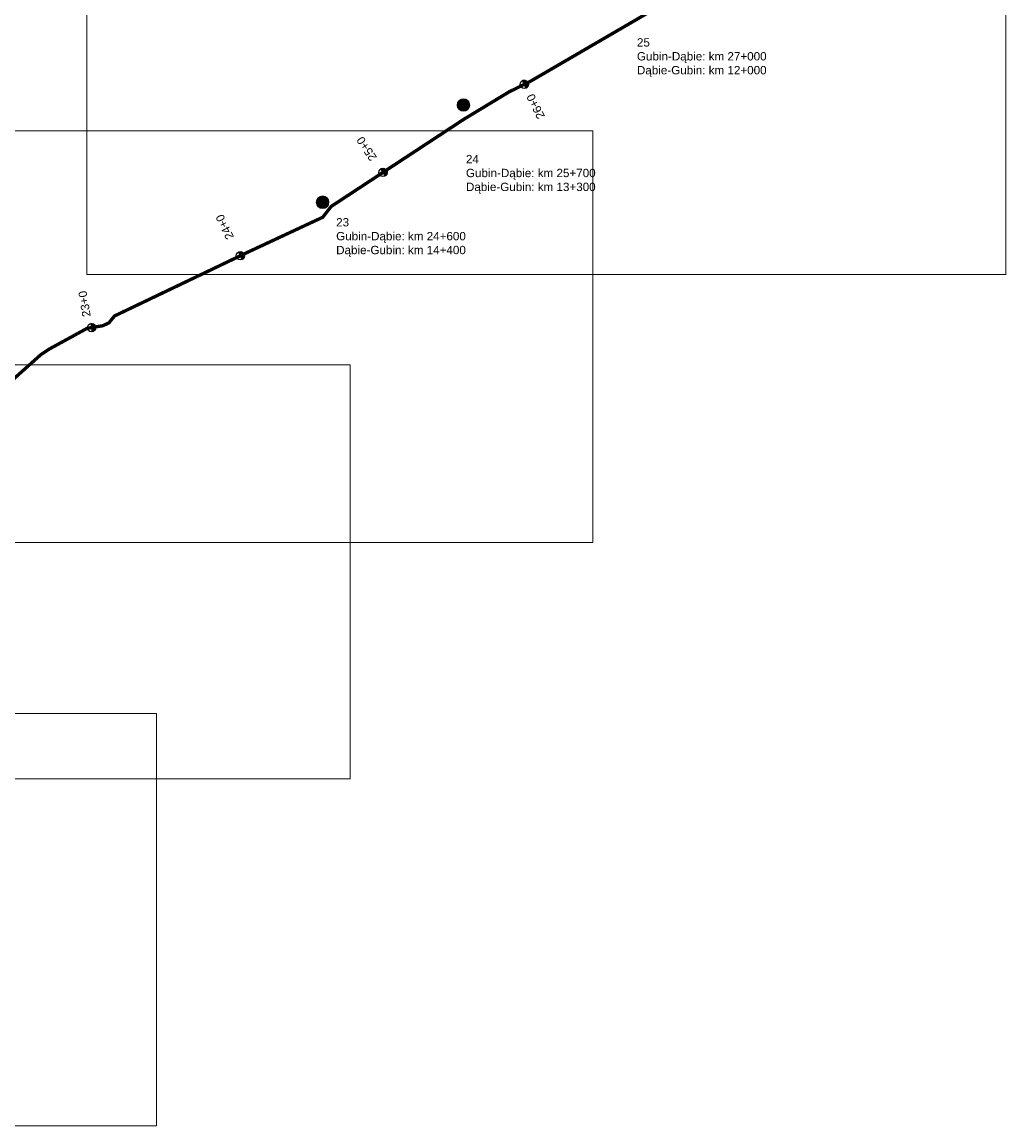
# Model space of a CAD drawing. Header units: millimetres. Extents: x -32728 to 13651, y -21222 to 1549.
# Tile 6 of 19: x 2185 to 2776, y -336 to 326. Entities that reach past the tile are written whole.
import ezdxf

# ---------------------------------------------------------------- set-up
doc = ezdxf.new("R2010")
doc.units = ezdxf.units.MM
doc.header["$XCLIPFRAME"] = 2
doc.linetypes.add('2', pattern=[1.5, 1, -0.5])
doc.layers.add('0 pomoc', color=61, linetype='Continuous', lineweight=30, plot=False)
for name, color, linetype, lineweight in [('1 podklady', 252, 'Continuous', 5), ('2 trasa', 5, '2', 50), ('4 opisy', 250, 'Continuous', 5)]:
    doc.layers.add(name, color=color, linetype=linetype, lineweight=lineweight)
doc.layers.add('C-DROGI-SYTUACJA-ETYKIETY', color=7, linetype='Continuous')
doc.styles.add('Annotative', font='arial.ttf')
doc.styles.get("Standard").update_dxf_attribs({"font": 'arial.ttf'})
picture_1 = doc.add_image_def('image4.png', size_in_pixel=(1897, 843))
picture_2 = doc.add_image_def('image5.png', size_in_pixel=(1897, 846))
picture_3 = doc.add_image_def('image6.png', size_in_pixel=(1899, 841))
picture_4 = doc.add_image_def('image84.png', size_in_pixel=(1879, 842))

msp = doc.modelspace()

# ---------------------------------------------------------------- hatches: boundary and pattern name
at = {"layer": '4 opisy'}
h = msp.add_hatch(color=255, dxfattribs=at)
h.dxf.hatch_style = 1
h.paths.add_polyline_path([(2453.933, 276.508, 1), (2446.377, 276.508, 1)])
h = msp.add_hatch(color=255, dxfattribs=at)
h.dxf.hatch_style = 1
h.paths.add_polyline_path([(2369.405, 218.122, 1), (2361.849, 218.122, 1)])
at = {"layer": 'C-DROGI-SYTUACJA-ETYKIETY', "transparency": 33554687}
h = msp.add_hatch(color=256, dxfattribs=at)
h.dxf.hatch_style = 1
h.paths.add_polyline_path([(2485.513, 291.144, -1), (2487.766, 286.68)])
h = msp.add_hatch(color=256, dxfattribs=at)
h.dxf.hatch_style = 1
h.paths.add_polyline_path([(2400.473, 238.141, -1), (2403.2, 233.95)])
h = msp.add_hatch(color=256, dxfattribs=at)
h.dxf.hatch_style = 1
h.paths.add_polyline_path([(2315.191, 188.279, -1), (2317.311, 183.751)])
h = msp.add_hatch(color=256, dxfattribs=at)
h.dxf.hatch_style = 1
h.paths.add_polyline_path([(2226.476, 145.327, -1), (2227.347, 140.403)])

# ---------------------------------------------------------------- linework, layer by layer
at = {"layer": '2 trasa', "ltscale": 2}
msp.add_lwpolyline([(2170.69, 103.561, 2, 2, 0), (2196.589, 126.709, 2, 2, 0), (2201.631, 130.033, 2, 2, 0), (2224.207, 142.409, 2, 2, 0), (2233.719, 144.014, 2, 2, 0), (2237.386, 145.733, 2, 2, 0), (2240.709, 149.858, 2, 2, 0), (2321.157, 188.363, 2, 2, 0), (2365.705, 209.149, 2, 2, 0), (2370.718, 215.595, 2, 2, 0), (2450.447, 267.992, 2, 2, 0), (2477.492, 284.379, 2, 2, 0), (2490.212, 290.682, 2, 2, 0), (2567.221, 335.539, 2, 2, 0)], format="xyseb", dxfattribs=at)
at = {"layer": '4 opisy', "color": 255}
for centre in [(2450.155, 276.508), (2365.627, 218.122)]:
    msp.add_circle(centre, 3.778, dxfattribs=at)
at = {"layer": 'C-DROGI-SYTUACJA-ETYKIETY', "color": 7, "linetype": 'Continuous'}
for points in [[(2485.529, 291.152), (2487.749, 286.672)], [(2400.463, 238.135), (2403.209, 233.956)], [(2315.172, 188.27), (2317.33, 183.76)], [(2226.496, 145.331), (2227.327, 140.4)]]:
    msp.add_lwpolyline(points, dxfattribs=at)
for centre in [(2486.639, 288.912), (2401.836, 236.046), (2316.251, 186.015), (2226.911, 142.865)]:
    msp.add_circle(centre, 2.5, dxfattribs=at)

# ---------------------------------------------------------------- texts
at = {"layer": '0 pomoc', "color": 1, "char_height": 5, "width": 94.7938, "attachment_point": 1}
for s, insert in [('25\\PGubin-Dąbie: km 27+000\\PDąbie-Gubin: km 12+000', (2554.273, 316.619)), ('24\\PGubin-Dąbie: km 25+700\\PDąbie-Gubin: km 13+300', (2451.66, 246.548)), ('23\\PGubin-Dąbie: km 24+600\\PDąbie-Gubin: km 14+400', (2373.746, 208.632))]:
    msp.add_mtext(s, dxfattribs=dict(at, insert=insert))
at = {"layer": '4 opisy', "char_height": 4, "width": 8.69418, "attachment_point": 1}
for s, insert in [('24', (2447.551, 278.485)), ('23', (2363.023, 220.098))]:
    msp.add_mtext(s, dxfattribs=dict(at, insert=insert))
at = {"layer": 'C-DROGI-SYTUACJA-ETYKIETY', "linetype": 'Continuous', "char_height": 5, "width": 23.50273, "attachment_point": 1, "style": 'Annotative'}
for s, insert, rotation in [('{\\fArial|b0|i0|c1|p34;26+0}', (2494.727, 267.493), 116.358208), ('{\\fArial|b0|i0|c1|p34;25+0}', (2394.268, 242.277), 123.312603), ('{\\fArial|b0|i0|c1|p34;24+0}', (2307.978, 195.114), 115.577291), ('{\\fArial|b0|i0|c1|p34;23+0}', (2221.53, 148.936), 99.574228)]:
    msp.add_mtext(s, dxfattribs=dict(at, insert=insert, rotation=rotation))

# ---------------------------------------------------------------- pictures from other files: only their frames are drawn
at = {"layer": '1 podklady'}
image = msp.add_image(picture_3, insert=(2224.153, 162.679), size_in_units=(557.79, 247.026), dxfattribs=at)
image.set_boundary_path([(-0.5, -0.5), (1877.4315, 799.347)])
image = msp.add_image(picture_4, insert=(1975.909, 13.789), size_in_units=(551.916, 247.319), rotation=0, dxfattribs=at)
image.dxf.flags = 7
image = msp.add_image(picture_2, insert=(1825.047, -128.046), size_in_units=(557.203, 248.494), dxfattribs=at)
image.set_boundary_path([(-0.5, -0.5), (1896.5, 845.5)])
image = msp.add_image(picture_1, insert=(1708.657, -336.448), size_in_units=(557.203, 247.613), dxfattribs=at)
image.set_boundary_path([(-0.5, -0.5), (1896.5, 842.5)])

# ---------------------------------------------------------------- meshes
at = {"layer": 'C-DROGI-SYTUACJA-ETYKIETY', "color": 7, "linetype": 'Continuous'}
mesh = msp.add_polyface(dxfattribs=at)
corners = [(2485.529, 291.152), (2485.854, 290.496), (2487.438, 291.281), (2485.854, 290.496), (2486.639, 288.912), (2488.879, 290.022), (2485.854, 290.496), (2487.438, 291.281), (2488.879, 290.022), (2487.424, 287.328), (2489.008, 288.113), (2487.749, 286.672), (2486.639, 288.912), (2487.424, 287.328), (2489.008, 288.113), (2486.639, 288.912), (2488.879, 290.022), (2489.008, 288.113)]
mesh.append_faces([[corners[k] for k in face] for face in [(9, 10, 11)]], dxfattribs={"vtx0": -1, "color": 7})
mesh.append_faces([[corners[k] for k in face] for face in [(6, 7, 8), (15, 16, 17)]], dxfattribs={"vtx0": -1, "vtx2": -1, "color": 7})
mesh.append_faces([[corners[k] for k in face] for face in [(0, 1, 2)]], dxfattribs={"vtx1": -1, "color": 7})
mesh.append_faces([[corners[k] for k in face] for face in [(3, 4, 5), (12, 13, 14)]], dxfattribs={"vtx1": -1, "vtx2": -1, "color": 7})
mesh = msp.add_polyface(dxfattribs=at)
corners = [(2400.463, 238.135), (2400.865, 237.523), (2402.342, 238.494), (2400.865, 237.523), (2401.836, 236.046), (2403.925, 237.419), (2400.865, 237.523), (2402.342, 238.494), (2403.925, 237.419), (2402.807, 234.568), (2404.284, 235.539), (2403.209, 233.956), (2401.836, 236.046), (2402.807, 234.568), (2404.284, 235.539), (2401.836, 236.046), (2403.925, 237.419), (2404.284, 235.539)]
mesh.append_faces([[corners[k] for k in face] for face in [(9, 10, 11)]], dxfattribs={"vtx0": -1, "color": 7})
mesh.append_faces([[corners[k] for k in face] for face in [(6, 7, 8), (15, 16, 17)]], dxfattribs={"vtx0": -1, "vtx2": -1, "color": 7})
mesh.append_faces([[corners[k] for k in face] for face in [(0, 1, 2)]], dxfattribs={"vtx1": -1, "color": 7})
mesh.append_faces([[corners[k] for k in face] for face in [(3, 4, 5), (12, 13, 14)]], dxfattribs={"vtx1": -1, "vtx2": -1, "color": 7})
mesh = msp.add_polyface(dxfattribs=at)
corners = [(2315.172, 188.27), (2315.488, 187.609), (2317.082, 188.373), (2315.488, 187.609), (2316.251, 186.015), (2318.506, 187.094), (2315.488, 187.609), (2317.082, 188.373), (2318.506, 187.094), (2317.014, 184.42), (2318.609, 185.183), (2317.33, 183.76), (2316.251, 186.015), (2317.014, 184.42), (2318.609, 185.183), (2316.251, 186.015), (2318.506, 187.094), (2318.609, 185.183)]
mesh.append_faces([[corners[k] for k in face] for face in [(9, 10, 11)]], dxfattribs={"vtx0": -1, "color": 7})
mesh.append_faces([[corners[k] for k in face] for face in [(6, 7, 8), (15, 16, 17)]], dxfattribs={"vtx0": -1, "vtx2": -1, "color": 7})
mesh.append_faces([[corners[k] for k in face] for face in [(0, 1, 2)]], dxfattribs={"vtx1": -1, "color": 7})
mesh.append_faces([[corners[k] for k in face] for face in [(3, 4, 5), (12, 13, 14)]], dxfattribs={"vtx1": -1, "vtx2": -1, "color": 7})
mesh = msp.add_polyface(dxfattribs=at)
corners = [(2226.496, 145.331), (2226.617, 144.608), (2228.36, 144.902), (2226.617, 144.608), (2226.911, 142.865), (2229.377, 143.281), (2226.617, 144.608), (2228.36, 144.902), (2229.377, 143.281), (2227.205, 141.122), (2228.949, 141.416), (2227.327, 140.4), (2226.911, 142.865), (2227.205, 141.122), (2228.949, 141.416), (2226.911, 142.865), (2229.377, 143.281), (2228.949, 141.416)]
mesh.append_faces([[corners[k] for k in face] for face in [(9, 10, 11)]], dxfattribs={"vtx0": -1, "color": 7})
mesh.append_faces([[corners[k] for k in face] for face in [(6, 7, 8), (15, 16, 17)]], dxfattribs={"vtx0": -1, "vtx2": -1, "color": 7})
mesh.append_faces([[corners[k] for k in face] for face in [(0, 1, 2)]], dxfattribs={"vtx1": -1, "color": 7})
mesh.append_faces([[corners[k] for k in face] for face in [(3, 4, 5), (12, 13, 14)]], dxfattribs={"vtx1": -1, "vtx2": -1, "color": 7})

doc.saveas('drawing.dxf')
